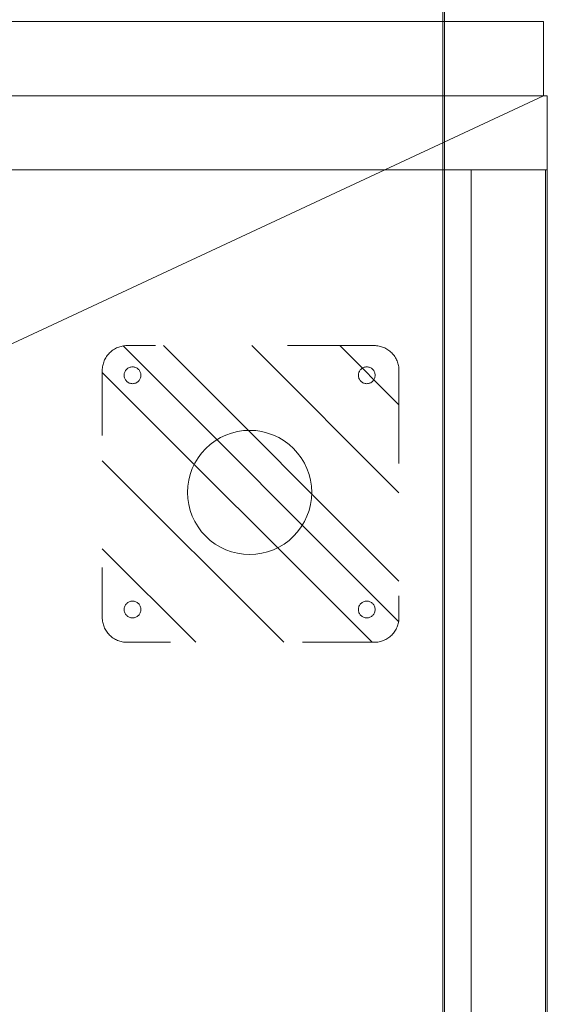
# Model space of a CAD drawing. Header units: inches. Extents: x -416 to -272, y -73 to 47.
# Tile 41 of 206: x -349 to -344, y -35 to -25. Entities that reach past the tile are written whole.
import ezdxf

# ---------------------------------------------------------------- set-up
doc = ezdxf.new("R2010")
doc.units = ezdxf.units.IN
doc.header["$LTSCALE"] = 32
doc.header["$MEASUREMENT"] = 0
doc.linetypes.add('Dash Style-1', pattern=[0.083328, 0.041656, -0.041672])
for name, color, linetype, lineweight in [('DashLine', 7, 'Continuous', 13), ('DashLineFill', 7, 'Dash Style-1', 13), ('Drawing', 7, 'Continuous', 18), ('None', 7, 'Continuous', 18), ('SolidLine', 7, 'Continuous', 15)]:
    doc.layers.add(name, color=color, linetype=linetype, lineweight=lineweight)

# ---------------------------------------------------------------- blocks, each defined once
blk = doc.blocks.new('Slate-CredenzaFoot (2D)')
at = {"layer": 'DashLineFill', "linetype": 'Continuous', "lineweight": 13}
h = blk.add_hatch(dxfattribs=at)
h.set_pattern_fill('Steel', color=253, style=0, pattern_type=2)
h.set_pattern_definition([(45, (0, 0), (-1.613, 1.9357), []), (45, (-1.0608, 1.0608), (-0.47235, 0.41676), [])])
edge = h.paths.add_edge_path()
edge.add_arc((-1.2462, 1.2461), 0.25, 90, 180, ccw=False)
edge.add_line((-1.2462, 1.4961), (1.2459, 1.4961))
edge.add_arc((1.2459, 1.2461), 0.25, 0, 90, ccw=False)
edge.add_line((1.4959, 1.2461), (1.4959, -1.2461))
edge.add_arc((1.2459, -1.2461), 0.25, -90, 0, ccw=False)
edge.add_line((1.2459, -1.4961), (-1.2462, -1.4961))
edge.add_arc((-1.2462, -1.2461), 0.25, 180, 270, ccw=False)
edge.add_line((-1.4962, -1.2461), (-1.4962, 1.2461))
at = {"layer": 'DashLine', "flags": 128}
blk.add_lwpolyline([(-0.0158, 0.616), (0.0456, 0.613), (0.1063, 0.604), (0.1659, 0.5891), (0.2238, 0.5684), (0.2793, 0.5421), (0.332, 0.5105), (0.3813, 0.4739), (0.4268, 0.4327), (0.4681, 0.3871), (0.5047, 0.3378), (0.5363, 0.2851), (0.5625, 0.2296), (0.5832, 0.1717), (0.5982, 0.1121), (0.6072, 0.0514), (0.6102, -0.01), (0.6072, -0.0713), (0.5982, -0.1321), (0.5832, -0.1917), (0.5625, -0.2495), (0.5363, -0.3051), (0.5047, -0.3578), (0.4681, -0.4071), (0.4268, -0.4526), (0.3813, -0.4939), (0.332, -0.5305), (0.2793, -0.562), (0.2238, -0.5883), (0.1659, -0.609), (0.1063, -0.6239), (0.0456, -0.6329), (-0.0158, -0.636), (-0.0772, -0.6329), (-0.1379, -0.6239), (-0.1975, -0.609), (-0.2554, -0.5883), (-0.3109, -0.562), (-0.3636, -0.5305), (-0.4129, -0.4939), (-0.4584, -0.4526), (-0.4997, -0.4071), (-0.5363, -0.3578), (-0.5679, -0.3051), (-0.5941, -0.2495), (-0.6148, -0.1917), (-0.6298, -0.1321), (-0.6388, -0.0713), (-0.6418, -0.01), (-0.6388, 0.0514), (-0.6298, 0.1121), (-0.6148, 0.1717), (-0.5941, 0.2296), (-0.5679, 0.2851), (-0.5363, 0.3378), (-0.4997, 0.3871), (-0.4584, 0.4327), (-0.4129, 0.4739), (-0.3636, 0.5105), (-0.3109, 0.5421), (-0.2554, 0.5684), (-0.1975, 0.5891), (-0.1379, 0.604), (-0.0772, 0.613)], close=True, dxfattribs=at)
at = {"layer": 'DashLineFill', "flags": 128}
blk.add_lwpolyline([(-1.4962, 1.2461, -0.414214), (-1.2462, 1.4961), (1.2459, 1.4961, -0.414214), (1.4959, 1.2461), (1.4959, -1.2461, -0.414214), (1.2459, -1.4961), (-1.2462, -1.4961, -0.414214), (-1.4962, -1.2461)], format="xyb", close=True, dxfattribs=at)
at = {"layer": 'SolidLine', "flags": 128}
for points in [[(-1.1969, 1.0865), (-1.2052, 1.0869), (-1.2134, 1.0881), (-1.2215, 1.0901), (-1.2293, 1.0929), (-1.2368, 1.0965), (-1.2439, 1.1007), (-1.2506, 1.1057), (-1.2568, 1.1113), (-1.2623, 1.1174), (-1.2673, 1.1241), (-1.2716, 1.1312), (-1.2751, 1.1387), (-1.2779, 1.1466), (-1.2799, 1.1546), (-1.2811, 1.1628), (-1.2816, 1.1711), (-1.2811, 1.1794), (-1.2799, 1.1876), (-1.2779, 1.1957), (-1.2751, 1.2035), (-1.2716, 1.211), (-1.2673, 1.2182), (-1.2623, 1.2248), (-1.2568, 1.231), (-1.2506, 1.2366), (-1.2439, 1.2415), (-1.2368, 1.2458), (-1.2293, 1.2493), (-1.2215, 1.2521), (-1.2134, 1.2541), (-1.2052, 1.2554), (-1.1969, 1.2558), (-1.1886, 1.2554), (-1.1804, 1.2541), (-1.1723, 1.2521), (-1.1645, 1.2493), (-1.157, 1.2458), (-1.1499, 1.2415), (-1.1432, 1.2366), (-1.1371, 1.231), (-1.1315, 1.2248), (-1.1265, 1.2182), (-1.1223, 1.211), (-1.1187, 1.2035), (-1.1159, 1.1957), (-1.1139, 1.1876), (-1.1127, 1.1794), (-1.1123, 1.1711), (-1.1127, 1.1628), (-1.1139, 1.1546), (-1.1159, 1.1466), (-1.1187, 1.1387), (-1.1223, 1.1312), (-1.1265, 1.1241), (-1.1315, 1.1174), (-1.1371, 1.1113), (-1.1432, 1.1057), (-1.1499, 1.1007), (-1.157, 1.0965), (-1.1645, 1.0929), (-1.1723, 1.0901), (-1.1804, 1.0881), (-1.1886, 1.0869)], [(1.1653, 1.0865), (1.157, 1.0869), (1.1488, 1.0881), (1.1407, 1.0901), (1.1329, 1.0929), (1.1254, 1.0965), (1.1183, 1.1007), (1.1116, 1.1057), (1.1054, 1.1113), (1.0999, 1.1174), (1.0949, 1.1241), (1.0906, 1.1312), (1.0871, 1.1387), (1.0843, 1.1466), (1.0823, 1.1546), (1.0811, 1.1628), (1.0807, 1.1711), (1.0811, 1.1794), (1.0823, 1.1876), (1.0843, 1.1957), (1.0871, 1.2035), (1.0906, 1.211), (1.0949, 1.2182), (1.0999, 1.2248), (1.1054, 1.231), (1.1116, 1.2366), (1.1183, 1.2415), (1.1254, 1.2458), (1.1329, 1.2493), (1.1407, 1.2521), (1.1488, 1.2541), (1.157, 1.2554), (1.1653, 1.2558), (1.1736, 1.2554), (1.1818, 1.2541), (1.1899, 1.2521), (1.1977, 1.2493), (1.2052, 1.2458), (1.2123, 1.2415), (1.219, 1.2366), (1.2252, 1.231), (1.2307, 1.2248), (1.2357, 1.2182), (1.24, 1.211), (1.2435, 1.2035), (1.2463, 1.1957), (1.2483, 1.1876), (1.2495, 1.1794), (1.2499, 1.1711), (1.2495, 1.1628), (1.2483, 1.1546), (1.2463, 1.1466), (1.2435, 1.1387), (1.24, 1.1312), (1.2357, 1.1241), (1.2307, 1.1174), (1.2252, 1.1113), (1.219, 1.1057), (1.2123, 1.1007), (1.2052, 1.0965), (1.1977, 1.0929), (1.1899, 1.0901), (1.1818, 1.0881), (1.1736, 1.0869)], [(-1.1969, -1.2757), (-1.2052, -1.2753), (-1.2134, -1.2741), (-1.2215, -1.2721), (-1.2293, -1.2693), (-1.2368, -1.2657), (-1.2439, -1.2615), (-1.2506, -1.2565), (-1.2568, -1.2509), (-1.2623, -1.2448), (-1.2673, -1.2381), (-1.2716, -1.231), (-1.2751, -1.2235), (-1.2779, -1.2156), (-1.2799, -1.2076), (-1.2811, -1.1994), (-1.2816, -1.1911), (-1.2811, -1.1828), (-1.2799, -1.1746), (-1.2779, -1.1665), (-1.2751, -1.1587), (-1.2716, -1.1512), (-1.2673, -1.1441), (-1.2623, -1.1374), (-1.2568, -1.1312), (-1.2506, -1.1256), (-1.2439, -1.1207), (-1.2368, -1.1164), (-1.2293, -1.1129), (-1.2215, -1.1101), (-1.2134, -1.1081), (-1.2052, -1.1068), (-1.1969, -1.1064), (-1.1886, -1.1068), (-1.1804, -1.1081), (-1.1723, -1.1101), (-1.1645, -1.1129), (-1.157, -1.1164), (-1.1499, -1.1207), (-1.1432, -1.1256), (-1.1371, -1.1312), (-1.1315, -1.1374), (-1.1265, -1.1441), (-1.1223, -1.1512), (-1.1187, -1.1587), (-1.1159, -1.1665), (-1.1139, -1.1746), (-1.1127, -1.1828), (-1.1123, -1.1911), (-1.1127, -1.1994), (-1.1139, -1.2076), (-1.1159, -1.2156), (-1.1187, -1.2235), (-1.1223, -1.231), (-1.1265, -1.2381), (-1.1315, -1.2448), (-1.1371, -1.2509), (-1.1432, -1.2565), (-1.1499, -1.2615), (-1.157, -1.2657), (-1.1645, -1.2693), (-1.1723, -1.2721), (-1.1804, -1.2741), (-1.1886, -1.2753)], [(1.1653, -1.2757), (1.157, -1.2753), (1.1488, -1.2741), (1.1407, -1.2721), (1.1329, -1.2693), (1.1254, -1.2657), (1.1183, -1.2615), (1.1116, -1.2565), (1.1054, -1.2509), (1.0999, -1.2448), (1.0949, -1.2381), (1.0906, -1.231), (1.0871, -1.2235), (1.0843, -1.2156), (1.0823, -1.2076), (1.0811, -1.1994), (1.0807, -1.1911), (1.0811, -1.1828), (1.0823, -1.1746), (1.0843, -1.1665), (1.0871, -1.1587), (1.0906, -1.1512), (1.0949, -1.1441), (1.0999, -1.1374), (1.1054, -1.1312), (1.1116, -1.1256), (1.1183, -1.1207), (1.1254, -1.1164), (1.1329, -1.1129), (1.1407, -1.1101), (1.1488, -1.1081), (1.157, -1.1068), (1.1653, -1.1064), (1.1736, -1.1068), (1.1818, -1.1081), (1.1899, -1.1101), (1.1977, -1.1129), (1.2052, -1.1164), (1.2123, -1.1207), (1.219, -1.1256), (1.2252, -1.1312), (1.2307, -1.1374), (1.2357, -1.1441), (1.24, -1.1512), (1.2435, -1.1587), (1.2463, -1.1665), (1.2483, -1.1746), (1.2495, -1.1828), (1.2499, -1.1911), (1.2495, -1.1994), (1.2483, -1.2076), (1.2463, -1.2156), (1.2435, -1.2235), (1.24, -1.231), (1.2357, -1.2381), (1.2307, -1.2448), (1.2252, -1.2509), (1.219, -1.2565), (1.2123, -1.2615), (1.2052, -1.2657), (1.1977, -1.2693), (1.1899, -1.2721), (1.1818, -1.2741), (1.1736, -1.2753)]]:
    blk.add_lwpolyline(points, close=True, dxfattribs=at)
blk = doc.blocks.new('Group-3')
at = {"layer": 'SolidLine', "flags": 128}
for points in [[(0, 0), (0.748, 0), (0.748, -17.9921), (0, -17.9921)], [(0, 0), (47.9921, 0), (47.9921, -17.9921), (0, -17.9921)], [(0.748, -0.0197), (47.2441, -0.0197), (47.2441, -0.7677), (0.748, -0.7677)]]:
    blk.add_lwpolyline(points, close=True, dxfattribs=at)
at = {"layer": 'None', "color": 7}
blk.add_blockref('Slate-CredenzaFoot (2D)', (4.0157, -2.9921), dxfattribs=at)
blk = doc.blocks.new('Group-4')
at = {"layer": 'None'}
blk.add_blockref('Group-3', (0, 0), dxfattribs=at)
blk = doc.blocks.new('SL Leg Credenza (2D)')
at = {"layer": 'None'}
blk.add_blockref('Group-4', (0, 0), dxfattribs=at)
at = {"layer": 'Drawing', "color": 0, "flags": 1}
for tag in ['Tag', 'Catalog', 'Option1', 'Option2', 'Option3', 'Option4', 'Option5', 'Option6', 'Option7', 'Option8', 'Option9', 'Option10', 'Option11', 'Option12', 'Custom', 'FinishGroup', 'Discount', 'Item2', 'Item3', 'Item6', 'Item9', 'Item10', 'Item12', 'Item13', 'Item16', 'Item19', 'Item20', 'Item21', 'Item22', 'Item23', 'Item24', 'Item25', 'Item8', 'Item18', 'Item1', 'Item4', 'Item5', 'Item7', 'Item11', 'Item14', 'Item15', 'Item17']:
    blk.add_attdef(tag, (-5.3911, -58.5147), '', height=0.00709, dxfattribs=at)
blk = doc.blocks.new('Group-81')
at = {"layer": 'SolidLine', "flags": 128}
blk.add_lwpolyline([(70.874, -30), (70.874, -2.5591), (70.8937, -2.5591), (70.8937, -30)], close=True, dxfattribs=at)
blk = doc.blocks.new('Group-83')
at = {"layer": 'DashLine', "flags": 128}
blk.add_lwpolyline([(1.1142, -2.5591), (70.8937, -2.5591), (70.8937, -30), (1.1142, -30)], close=True, dxfattribs=at)
at = {"layer": 'SolidLine', "flags": 128}
blk.add_lwpolyline([(1.1142, -2.5591), (70.8937, -2.5591), (70.8937, -30), (1.1142, -30)], close=True, dxfattribs=at)
at = {"layer": 'None'}
blk.add_blockref('Group-81', (0, 0), dxfattribs=at)
blk = doc.blocks.new('Group-84')
at = {"layer": 'DashLine'}
blk.add_line((71.8898, -12.0079), (55.7172, -19.5493), dxfattribs=at)
at = {"layer": 'SolidLine', "flags": 128}
blk.add_lwpolyline([(54.0453, -11.2598), (71.8898, -11.2598), (71.8898, -12.0079), (54.0453, -12.0079)], close=True, dxfattribs=at)
blk = doc.blocks.new('Group-86')
at = {"layer": 'None'}
for name in ['Group-84', 'Group-83']:
    blk.add_blockref(name, (0, 0), dxfattribs=at)
blk = doc.blocks.new('SL Credenza Desk (2D)-1')
at = {"layer": 'None'}
blk.add_blockref('Group-86', (0, 0), dxfattribs=at)
at = {"layer": 'Drawing', "color": 0, "flags": 1}
for tag in ['Tag', 'Catalog', 'Option1', 'Option2', 'Option3', 'Option4', 'Option5', 'Option6', 'Option7', 'Option8', 'Option9', 'Option10', 'Option11', 'Option12', 'Custom', 'FinishGroup', 'Discount', 'Item2', 'Item3', 'Item6', 'Item8', 'Item9', 'Item10', 'Item12', 'Item13', 'Item16', 'Item18', 'Item19', 'Item20', 'Item21', 'Item22', 'Item23', 'Item24', 'Item25', 'Item1', 'Item4', 'Item5', 'Item7', 'Item11', 'Item14', 'Item15', 'Item17']:
    blk.add_attdef(tag, (-56.2887, -28.999), '', height=0.00709, dxfattribs=at)
blk = doc.blocks.new('Group-87')
at = {"layer": 'Drawing'}
blk.add_blockref('SL Credenza Desk (2D)-1', (-56.3281, 1.4853), dxfattribs=at)
at = {"layer": 'Drawing', "color": 0, "flags": 1}
for tag in ['Tag', 'Catalog', 'Option1', 'Option2', 'Option3', 'Option4', 'Option5', 'Option6', 'Option7', 'Option8', 'Option9', 'Option10', 'Option11', 'Option12', 'Custom', 'FinishGroup', 'Discount', 'Item2', 'Item3', 'Item6', 'Item8', 'Item9', 'Item10', 'Item12', 'Item13', 'Item16', 'Item18', 'Item19', 'Item20', 'Item21', 'Item22', 'Item23', 'Item24', 'Item25', 'Item1', 'Item4', 'Item5', 'Item7', 'Item11', 'Item14', 'Item15', 'Item17']:
    blk.add_attdef(tag, (-56.2887, -28.999), '', height=0.00709, dxfattribs=at)

msp = doc.modelspace()

# ---------------------------------------------------------------- block references
at = {"layer": 'Drawing', "rotation": 270}
msp.add_blockref('SL Leg Credenza (2D)', (-343.8583, -25.5), dxfattribs=at)

# ---------------------------------------------------------------- next in the draw order: block references
at = {"layer": 'Drawing', "color": 7}
msp.add_blockref('Group-87', (-359.4593, -14.9775), dxfattribs=at)

doc.saveas('drawing.dxf')
